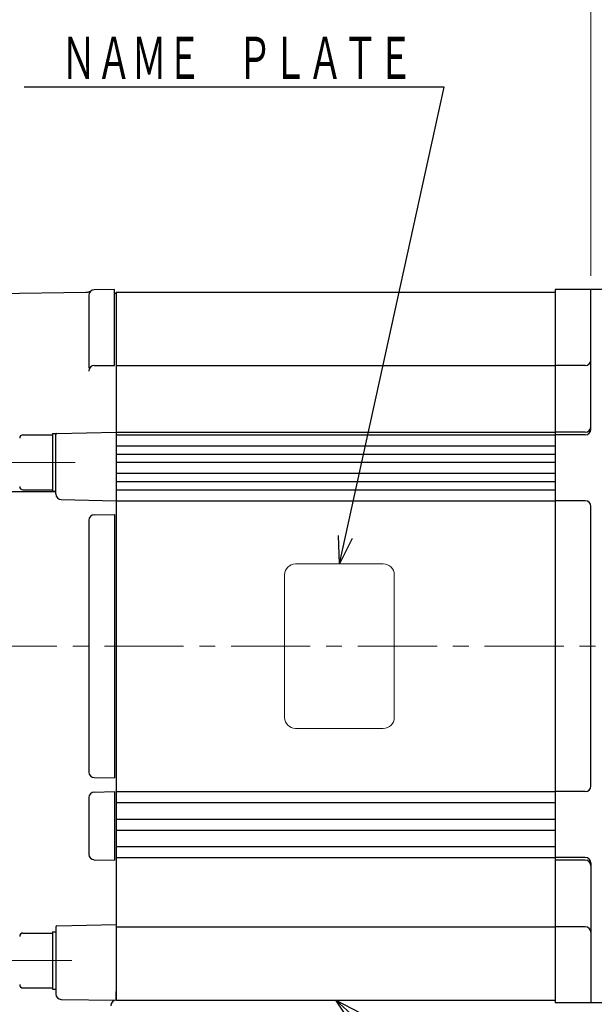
# Model space of a CAD drawing. Header units: millimetres. Extents: x 0 to 1076, y 0 to 742.
# Tile 104 of 124: x 371 to 476, y 422 to 602. Entities that reach past the tile are written whole.
import ezdxf

# ---------------------------------------------------------------- set-up
doc = ezdxf.new("R2010")
doc.units = ezdxf.units.MM
doc.header["$LTSCALE"] = 0.454724
doc.linetypes.add('CENTER', pattern=[50.8, 31.75, -6.35, 6.35, -6.35])
doc.layers.add('NoLayerName_001', color=7, linetype='Continuous')
doc.layers.add('NoLayerName_002', color=7, linetype='Continuous')
doc.styles.get("Standard").update_dxf_attribs({"font": 'txt', "bigfont": 'extfont2'})
doc.dimstyles.get("Standard").update_dxf_attribs({"dimtxt": 2.5, "dimasz": 2.5, "dimexe": 1, "dimexo": 1, "dimtad": 1, "dimdec": 3, "dimzin": 0, "dimdsep": 46, "dimtxsty": 'Standard', "dimcen": 2.5, "dimadec": 3, "dimazin": 0, "dimtfac": 0.75, "dimtdec": 3, "dimtmove": 0, "dimatfit": 3, "dimfxl": 1, "dimarcsym": 0})

# ---------------------------------------------------------------- blocks, each defined once
blk = doc.blocks.new('_OPEN30')
at = {"color": 0, "linetype": 'ByBlock', "lineweight": -2}
for p, q in [((-1, 0.267949), (0, 0)), ((0, 0), (-1, -0.267949)), ((0, 0), (-1, 0))]:
    blk.add_line(p, q, dxfattribs=at)
blk = doc.blocks.new('*D130')
at = {"layer": 'Defpoints', "color": 0}
for p in [(279.5, 650), (487.5, 552.1), (279.5, 523.62)]:
    blk.add_point(p, dxfattribs=at)
at = {"layer": 'NoLayerName_001', "color": 0, "linetype": 'Continuous', "lineweight": 13}
for p, q in [((279.5, 526.12), (279.5, 652.5)), ((487.5, 554.6), (487.5, 652.5)), ((483.75, 650), (283.25, 650))]:
    blk.add_line(p, q, dxfattribs=at)
at = {"layer": 'NoLayerName_001', "color": 0, "lineweight": 13, "xscale": 3.75, "yscale": 3.75, "zscale": 3.75, "rotation": 180}
blk.add_blockref('_OPEN30', (279.5, 650), dxfattribs=at)
at = {"layer": 'NoLayerName_001', "color": 0, "lineweight": 13, "xscale": 3.75, "yscale": 3.75, "zscale": 3.75}
blk.add_blockref('_OPEN30', (487.5, 650), dxfattribs=at)
at = {"layer": 'NoLayerName_001', "color": 0, "lineweight": 13, "insert": (387.5, 657.72), "char_height": 8.75, "attachment_point": 5}
blk.add_mtext('\\W0.8000;２０９', dxfattribs=at)
blk = doc.blocks.new('*D132')
at = {"layer": 'Defpoints', "color": 0}
for p in [(487.5, 631.25), (487.5, 552.1), (317, 532)]:
    blk.add_point(p, dxfattribs=at)
at = {"layer": 'NoLayerName_001', "color": 0, "linetype": 'Continuous', "lineweight": 13}
for p, q in [((317, 534.5), (317, 633.75)), ((487.5, 554.6), (487.5, 633.75)), ((320.75, 631.25), (483.75, 631.25))]:
    blk.add_line(p, q, dxfattribs=at)
at = {"layer": 'NoLayerName_001', "color": 0, "lineweight": 13, "xscale": 3.75, "yscale": 3.75, "zscale": 3.75, "rotation": 180}
blk.add_blockref('_OPEN30', (317, 631.25), dxfattribs=at)
at = {"layer": 'NoLayerName_001', "color": 0, "lineweight": 13, "xscale": 3.75, "yscale": 3.75, "zscale": 3.75}
blk.add_blockref('_OPEN30', (487.5, 631.25), dxfattribs=at)
at = {"layer": 'NoLayerName_001', "color": 0, "lineweight": 13, "insert": (381.25, 638.934375), "char_height": 8.75, "attachment_point": 5}
blk.add_mtext('\\W0.8000;１７１', dxfattribs=at)
blk = doc.blocks.new('*D133')
at = {"layer": 'Defpoints', "color": 0}
for p in [(279.5, 668.75), (279.5, 523.62), (545.5, 498.92)]:
    blk.add_point(p, dxfattribs=at)
at = {"layer": 'NoLayerName_001', "color": 0, "linetype": 'Continuous', "lineweight": 13}
for p, q in [((279.5, 526.12), (279.5, 671.25)), ((545.5, 501.42), (545.5, 671.25)), ((541.75, 668.75), (283.25, 668.75))]:
    blk.add_line(p, q, dxfattribs=at)
at = {"layer": 'NoLayerName_001', "color": 0, "lineweight": 13, "xscale": 3.75, "yscale": 3.75, "zscale": 3.75, "rotation": 180}
blk.add_blockref('_OPEN30', (279.5, 668.75), dxfattribs=at)
at = {"layer": 'NoLayerName_001', "color": 0, "lineweight": 13, "xscale": 3.75, "yscale": 3.75, "zscale": 3.75}
blk.add_blockref('_OPEN30', (545.5, 668.75), dxfattribs=at)
at = {"layer": 'NoLayerName_001', "color": 0, "lineweight": 13, "insert": (412.5, 676.47), "char_height": 8.75, "attachment_point": 5}
blk.add_mtext('\\W0.8000;２６７', dxfattribs=at)
blk = doc.blocks.new('_DOT')
at = {"color": 0, "linetype": 'ByBlock', "lineweight": -2}
blk.add_line((-0.5, 0), (-1, 0), dxfattribs=at)
at = {"color": 0, "linetype": 'ByBlock', "lineweight": -2, "const_width": 0.5}
blk.add_lwpolyline([(-0.25, 0, 1), (0.25, 0, 1)], format="xyb", close=True, dxfattribs=at)
blk = doc.blocks.new('*D135')
at = {"layer": 'Defpoints', "color": 0}
for p in [(487.5, 612.5), (475.5, 552.5), (487.5, 552.5)]:
    blk.add_point(p, dxfattribs=at)
at = {"layer": 'NoLayerName_002', "color": 0, "linetype": 'Continuous', "lineweight": 13}
for p, q in [((475.5, 555), (475.5, 615)), ((487.5, 555), (487.5, 615)), ((475.5, 612.5), (454.518, 612.5)), ((478.625, 612.5), (484.375, 612.5))]:
    blk.add_line(p, q, dxfattribs=at)
at = {"layer": 'NoLayerName_002', "color": 0, "lineweight": 13, "xscale": 3.125, "yscale": 3.125, "zscale": 3.125}
blk.add_blockref('_DOT', (487.5, 612.5), dxfattribs=at)
at = {"layer": 'NoLayerName_002', "color": 0, "lineweight": 13, "xscale": 3.125, "yscale": 3.125, "zscale": 3.125, "rotation": 180}
blk.add_blockref('_OPEN30', (475.5, 612.5), dxfattribs=at)
at = {"layer": 'NoLayerName_002', "color": 0, "lineweight": 13, "insert": (461.75, 619.466875), "char_height": 8.75, "attachment_point": 5}
blk.add_mtext('\\W0.8000;12', dxfattribs=at)
blk = doc.blocks.new('*D139')
at = {"layer": 'Defpoints', "color": 0}
for p in [(292.5, 425), (487.5, 422.9), (292.5, 325)]:
    blk.add_point(p, dxfattribs=at)
at = {"layer": 'NoLayerName_001', "color": 0, "linetype": 'Continuous', "lineweight": 13}
for p, q in [((292.5, 422.5), (292.5, 322.5)), ((487.5, 420.4), (487.5, 322.5)), ((483.75, 325), (296.25, 325))]:
    blk.add_line(p, q, dxfattribs=at)
at = {"layer": 'NoLayerName_001', "color": 0, "lineweight": 13, "xscale": 3.75, "yscale": 3.75, "zscale": 3.75, "rotation": 180}
blk.add_blockref('_OPEN30', (292.5, 325), dxfattribs=at)
at = {"layer": 'NoLayerName_001', "color": 0, "lineweight": 13, "xscale": 3.75, "yscale": 3.75, "zscale": 3.75}
blk.add_blockref('_OPEN30', (487.5, 325), dxfattribs=at)
at = {"layer": 'NoLayerName_001', "color": 0, "lineweight": 13, "insert": (390, 331.97), "char_height": 8.75, "attachment_point": 5}
blk.add_mtext('\\W0.8000;195', dxfattribs=at)
blk = doc.blocks.new('*D140')
at = {"layer": 'Defpoints', "color": 0}
for p in [(487.5, 422.9), (384.55, 368.6), (487.5, 343.75)]:
    blk.add_point(p, dxfattribs=at)
at = {"layer": 'NoLayerName_001', "color": 0, "linetype": 'Continuous', "lineweight": 13}
for p, q in [((487.5, 420.4), (487.5, 341.25)), ((384.55, 366.1), (384.55, 341.25)), ((388.3, 343.75), (483.75, 343.75))]:
    blk.add_line(p, q, dxfattribs=at)
at = {"layer": 'NoLayerName_001', "color": 0, "lineweight": 13, "xscale": 3.75, "yscale": 3.75, "zscale": 3.75, "rotation": 180}
blk.add_blockref('_OPEN30', (384.55, 343.75), dxfattribs=at)
at = {"layer": 'NoLayerName_001', "color": 0, "lineweight": 13, "xscale": 3.75, "yscale": 3.75, "zscale": 3.75}
blk.add_blockref('_OPEN30', (487.5, 343.75), dxfattribs=at)
at = {"layer": 'NoLayerName_001', "color": 0, "lineweight": 13, "insert": (436.03, 351.5), "char_height": 8.75, "attachment_point": 5}
blk.add_mtext('\\W0.8000;１０３', dxfattribs=at)

msp = doc.modelspace()

# ---------------------------------------------------------------- linework, layer by layer
at = {"layer": 'NoLayerName_001', "color": 7, "linetype": 'Continuous', "lineweight": 25}
for p, q in [((353, 551.5172), (383.4721, 551.9933)), ((384, 551.43), (384, 538.2255)), ((388.7, 552.4948), (384.9825, 552.4299)), ((388.7, 538.6248), (388.7, 552.4948)), ((388.7, 551.8), (389, 551.8)), ((389, 552), (469, 552)), ((389, 552), (389, 423)), ((487.1, 552.5), (469, 552.5)), ((469, 552.5), (469, 422.5)), ((475.5, 527), (475.5, 552.5)), ((385, 538.6248), (388.7, 538.6248)), ((389, 538.648), (469, 538.648)), ((474.5, 538.622), (469, 538.622)), ((372, 525.9888), (377.4, 525.9888)), ((372, 525.9888), (377.4, 525.9888)), ((377.4, 526.2388), (378, 526.2388)), ((377.4, 526.2388), (377.4, 515.7388)), ((377.4, 526.2388), (378, 526.2388)), ((377.4, 526.2388), (377.4, 515.7388)), ((378, 515.2275), (378, 526.2388)), ((378.1955, 526.2544), (389, 526.5)), ((389, 526.4663), (469, 526.4663)), ((389, 526), (469, 526)), ((474.5, 526.5), (469, 526.5)), ((474.5, 526), (469, 526)), ((389, 524), (469, 524)), ((389, 522.5), (469, 522.5)), ((389, 521), (469, 521)), ((389, 519), (469, 519)), ((389, 517.5), (469, 517.5)), ((353, 515.6713), (378, 515.6713)), ((372, 515.9888), (377.4, 515.9888)), ((372, 515.9888), (377.4, 515.9888)), ((377.4, 515.7388), (378, 515.7388)), ((377.4, 515.7388), (378, 515.7388)), ((389, 516), (469, 516)), ((378.9773, 514.2278), (389, 514)), ((389, 514), (469, 514)), ((474.5, 514), (469, 514)), ((384.9825, 511.4351), (388.7, 511.5)), ((388.7, 511.5), (388.7, 463.5)), ((475.5, 462), (475.5, 513)), ((384, 510.4353), (384, 464.5647)), ((389, 487.5), (389, 423.4)), ((384.9825, 463.5649), (388.7, 463.5)), ((384, 459.9157), (384, 449.5912)), ((384.9773, 460.9154), (388.7, 461)), ((388.7, 461), (388.7, 448.5068)), ((389, 461), (469, 461)), ((474.5, 461), (469, 461)), ((389, 459), (469, 459)), ((389, 456), (469, 456)), ((389, 454), (469, 454)), ((389, 451), (469, 451)), ((384.9773, 448.5914), (388.7, 448.5068)), ((389, 449), (469, 449)), ((474.5, 449), (469, 449)), ((474.5, 448.5), (469, 448.5)), ((475.5, 448), (475.5, 422.5)), ((378, 436.329), (378, 424.1352)), ((378.1955, 436.529), (389, 436.7745)), ((389, 436.352), (469, 436.352)), ((474.5, 436.378), (469, 436.378)), ((372, 435.2321), (377.4, 435.2321)), ((377.4, 435.4821), (378, 435.4821)), ((377.4, 435.4821), (377.4, 424.9821)), ((377.4, 435.4821), (378, 435.4821)), ((377.4, 435.4821), (377.4, 424.9821)), ((372, 425.2321), (377.4, 425.2321)), ((372, 425.2321), (377.4, 425.2321)), ((377.4, 424.9821), (378, 424.9821)), ((377.4, 424.9821), (378, 424.9821)), ((389, 423), (389, 424.6)), ((389, 423), (389, 424.6)), ((378.9865, 423.1353), (389, 423)), ((389, 423), (469, 423)), ((487.1, 422.5), (469, 422.5))]:
    msp.add_line(p, q, dxfattribs=at)
at = {"layer": 'NoLayerName_001', "color": 4, "linetype": 'CENTER', "lineweight": 13}
for p, q in [((368.1935, 520.9888), (381.5202, 520.9888)), ((271.3409, 487.5), (555.4999, 487.5)), ((367.5935, 430.2321), (380.9202, 430.2321))]:
    msp.add_line(p, q, dxfattribs=at)
at = {"layer": 'NoLayerName_001', "color": 4, "linetype": 'Continuous', "lineweight": 13}
for p, q in [((421.6798, 502.5), (437.6798, 502.5)), ((419.6798, 474.5), (419.6798, 500.5)), ((439.6798, 474.5), (439.6798, 500.5)), ((437.6798, 472.5), (421.6798, 472.5))]:
    msp.add_line(p, q, dxfattribs=at)
at = {"layer": 'NoLayerName_001', "color": 7, "linetype": 'Continuous', "lineweight": 25}
for centre, radius, start, end in [((383.4409, 553.9931), 2, 270.895174, 301.31225), ((385, 551.43), 1, 91, 180), ((385, 537.6248), 1, 90, 180), ((474.5, 539.622), 1, 270, 0), ((474.5, 527.5), 1, 270, 0), ((372, 525.3888), 0.6, 90, 180), ((372, 525.3888), 0.6, 90, 180), ((378.2, 526.0545), 0.2, 91.301953, 180), ((474.5, 527), 1, 270, 0), ((372, 516.5888), 0.6, 180, 270), ((372, 516.5888), 0.6, 180, 270), ((379, 515.2275), 1, 180, 268.698047), ((474.5, 513), 1, 0, 90), ((385, 510.4353), 1, 91, 180), ((385, 464.5647), 1, 180, 269), ((474.5, 462), 1, 270, 0), ((385, 459.9157), 1, 91.301953, 180), ((385, 449.5912), 1, 180, 268.698047), ((474.5, 448), 1, 0, 90), ((474.5, 447.5), 1, 0, 90), ((378.2, 436.329), 0.2, 91.301953, 180), ((474.5, 435.378), 1, 0, 90), ((372, 434.6321), 0.6, 90, 180), ((372, 425.8321), 0.6, 180, 270), ((379, 424.1352), 1, 180, 269.22578), ((389, 422), 1, 90, 180)]:
    msp.add_arc(centre, radius, start, end, dxfattribs=at)
at = {"layer": 'NoLayerName_001', "color": 4, "linetype": 'Continuous', "lineweight": 13}
for centre, start, end in [((421.6798, 500.5), 90, 180), ((437.6798, 500.5), 0, 90), ((421.6798, 474.5), 180, 270), ((437.6798, 474.5), 270, 0)]:
    msp.add_arc(centre, 2, start, end, dxfattribs=at)

# ---------------------------------------------------------------- texts
at = {"layer": 'NoLayerName_001', "color": 3, "linetype": 'Continuous', "lineweight": 13, "insert": (443.125, 590), "char_height": 8.75, "attachment_point": 9, "line_spacing_factor": 0.6}
msp.add_mtext('\\A1;\\W0.6667;ＮＡＭＥ\u3000ＰＬＡＴＥ', dxfattribs=at)

# ---------------------------------------------------------------- dimensions: what is measured, and where the dimension line sits
at = {"layer": 'NoLayerName_001', "color": 3, "linetype": 'Continuous', "lineweight": 13}
for base, p1, p2, text, picture, middle in [((279.5, 668.75), (545.4999, 498.9226), (279.5, 523.6236), '\\W0.8000;２６７', '*D133', (412.5, 668.75)), ((279.5, 650), (487.5, 552.1), (279.5, 523.6236), '\\W0.8000;２０９', '*D130', (387.5, 650)), ((292.5, 325), (487.5, 422.9), (292.5, 425), '\\W0.8000;<>', '*D139', (390, 325))]:
    dim = msp.add_linear_dim(base=base, p1=p1, p2=p2, angle=180, text=text, dimstyle='Standard', override={"dimtxt": 8.75, "dimasz": 3.75, "dimexe": 2.5, "dimexo": 2.5, "dimgap": 2.5, "dimzin": 8, "dimblk": 'OPEN30', "dimclrd": 0, "dimclre": 0, "dimclrt": 0, "dimtp": 0, "dimtm": 0, "dimlwd": 13, "dimlwe": 13}, dxfattribs=at)
    dim.commit()
    dim.dimension.update_dxf_attribs({"geometry": picture, "text_midpoint": middle, "dimtype": 160})
for base, p1, p2, text, picture, middle in [((487.5, 631.25), (317, 532), (487.5, 552.1), '\\W0.8000;１７１', '*D132', (381.25, 631.25)), ((487.5, 343.75), (384.5501, 368.6), (487.5, 422.9), '\\W0.8000;１０３', '*D140', (436.025, 343.75))]:
    dim = msp.add_linear_dim(base=base, p1=p1, p2=p2, text=text, dimstyle='Standard', override={"dimtxt": 8.75, "dimasz": 3.75, "dimexe": 2.5, "dimexo": 2.5, "dimgap": 2.5, "dimzin": 8, "dimblk": 'OPEN30', "dimclrd": 0, "dimclre": 0, "dimclrt": 0, "dimtp": 0, "dimtm": 0, "dimlwd": 13, "dimlwe": 13}, dxfattribs=at)
    dim.commit()
    dim.dimension.update_dxf_attribs({"geometry": picture, "text_midpoint": middle, "dimtype": 160})
at = {"layer": 'NoLayerName_002', "color": 3, "linetype": 'Continuous', "lineweight": 13}
dim = msp.add_linear_dim(base=(487.5, 612.5), p1=(475.5, 552.5), p2=(487.5, 552.5), text='\\W0.8000;<>', dimstyle='Standard', override={"dimtxt": 8.75, "dimasz": 3.125, "dimexe": 2.5, "dimexo": 2.5, "dimgap": 2.5, "dimzin": 8, "dimblk1": 'OPEN30', "dimblk2": 'DOT', "dimsah": 1, "dimclrd": 0, "dimclre": 0, "dimclrt": 0, "dimtp": 0, "dimtm": 0, "dimlwd": 13, "dimlwe": 13}, dxfattribs=at)
dim.commit()
dim.dimension.update_dxf_attribs({"geometry": '*D135', "text_midpoint": (461.75, 612.5), "dimtype": 160})

# ---------------------------------------------------------------- leaders
at = {"layer": 'NoLayerName_001', "color": 3, "linetype": 'Continuous', "lineweight": 13, "annotation_type": 0, "has_hookline": 1, "text_width": 70.9135}
for points, hookline_direction in [([(429.6798, 502.5), (448.75, 589.375), (443.75, 589.375)], 1), ([(429, 423), (501.25, 358.125), (506.25, 358.125)], 0)]:
    msp.add_leader(points, dimstyle='Standard', override={"dimtxt": 8.75, "dimasz": 5, "dimldrblk": 'OPEN30'}, dxfattribs=dict(at, hookline_direction=hookline_direction))

doc.saveas('drawing.dxf')
